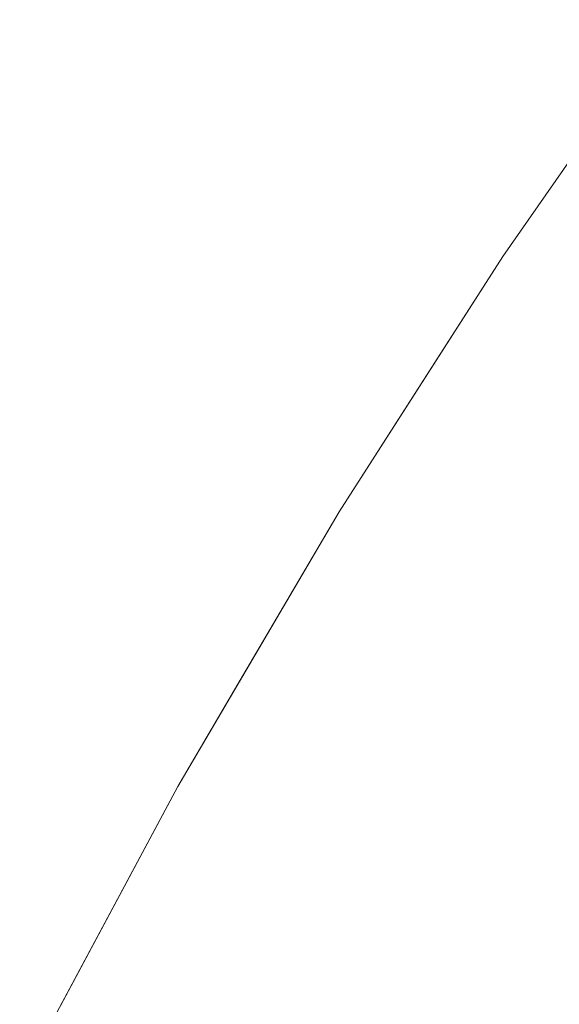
# Model space of a CAD drawing. Header units: centimetres. Extents: x -17.1 to 18.2, y 3.4 to 5.2.
# Tile 63 of 256: x -17.07276 to -17.06622, y 5.16221 to 5.17414. Entities that reach past the tile are written whole.
import ezdxf

# ---------------------------------------------------------------- set-up
doc = ezdxf.new("R2010")
doc.units = ezdxf.units.CM
doc.header["$LTSCALE"] = 2.54
doc.layers.add('Lucido design-1', color=7, linetype='Continuous')

# ---------------------------------------------------------------- blocks, each defined once
blk = doc.blocks.new('Gruppo-4-1')
at = {"color": 7, "linetype": 'Continuous', "lineweight": 9}
for points, invisible_edges in [([(-17.064906, 5.174141, -1872.915514), (-17.066907, 5.171271, -1872.915514), (-17.066907, 5.171271, -1872.315514), (-17.065193, 5.17373, -1872.315514)], 10), ([(-17.066474, 5.171845, -1872.918638), (-17.066907, 5.171271, -1872.915514), (-17.064906, 5.174141, -1872.915514), (-17.065178, 5.173699, -1872.918638)], 13), ([(-17.065193, 5.17373, -1872.315514), (-17.066907, 5.171271, -1872.315514), (-17.066474, 5.171845, -1872.31239), (-17.065178, 5.173699, -1872.31239)], 14), ([(-17.065178, 5.173699, -1872.31239), (-17.066474, 5.171845, -1872.31239), (-17.066407, 5.17174, -1872.30927), (-17.065112, 5.173591, -1872.30927)], 15), ([(-17.065178, 5.173699, -1872.918638), (-17.065112, 5.173591, -1872.921758), (-17.066407, 5.17174, -1872.921758), (-17.066474, 5.171845, -1872.918638)], 15), ([(-17.065112, 5.173591, -1872.30927), (-17.066407, 5.17174, -1872.30927), (-17.066294, 5.171566, -1872.30616), (-17.065003, 5.173412, -1872.30616)], 15), ([(-17.066294, 5.171566, -1872.924868), (-17.066407, 5.17174, -1872.921758), (-17.065112, 5.173591, -1872.921758), (-17.065003, 5.173412, -1872.924868)], 15), ([(-17.065003, 5.173412, -1872.30616), (-17.066294, 5.171566, -1872.30616), (-17.066137, 5.171322, -1872.303063), (-17.064851, 5.173162, -1872.303063)], 15), ([(-17.065003, 5.173412, -1872.924868), (-17.064851, 5.173162, -1872.927965), (-17.066137, 5.171322, -1872.927965), (-17.066294, 5.171566, -1872.924868)], 15), ([(-17.067723, 5.16996, -1872.31239), (-17.066474, 5.171845, -1872.31239), (-17.066907, 5.171271, -1872.315514)], 11), ([(-17.067654, 5.169858, -1872.30927), (-17.066407, 5.17174, -1872.30927), (-17.066474, 5.171845, -1872.31239), (-17.067723, 5.16996, -1872.31239)], 15), ([(-17.067723, 5.16996, -1872.918638), (-17.066907, 5.171271, -1872.915514), (-17.066474, 5.171845, -1872.918638)], 11), ([(-17.066474, 5.171845, -1872.918638), (-17.066407, 5.17174, -1872.921758), (-17.067654, 5.169858, -1872.921758), (-17.067723, 5.16996, -1872.918638)], 15), ([(-17.067538, 5.169688, -1872.30616), (-17.066294, 5.171566, -1872.30616), (-17.066407, 5.17174, -1872.30927), (-17.067654, 5.169858, -1872.30927)], 15), ([(-17.067538, 5.169688, -1872.924868), (-17.067654, 5.169858, -1872.921758), (-17.066407, 5.17174, -1872.921758), (-17.066294, 5.171566, -1872.924868)], 15), ([(-17.067377, 5.169451, -1872.303063), (-17.066137, 5.171322, -1872.303063), (-17.066294, 5.171566, -1872.30616), (-17.067538, 5.169688, -1872.30616)], 15), ([(-17.066294, 5.171566, -1872.924868), (-17.066137, 5.171322, -1872.927965), (-17.067377, 5.169451, -1872.927965), (-17.067538, 5.169688, -1872.924868)], 15), ([(-17.067171, 5.169148, -1872.299984), (-17.065936, 5.171011, -1872.299984), (-17.066137, 5.171322, -1872.303063), (-17.067377, 5.169451, -1872.303063)], 15), ([(-17.067171, 5.169148, -1872.931044), (-17.067377, 5.169451, -1872.927965), (-17.066137, 5.171322, -1872.927965), (-17.065936, 5.171011, -1872.931044)], 15), ([(-17.066907, 5.171271, -1872.915514), (-17.06889, 5.168176, -1872.915514), (-17.06889, 5.168176, -1872.315514), (-17.067731, 5.169985, -1872.315514)], 10), ([(-17.06889, 5.168176, -1872.915514), (-17.066907, 5.171271, -1872.915514), (-17.067723, 5.16996, -1872.918638)], 10), ([(-17.066907, 5.171271, -1872.315514), (-17.067731, 5.169985, -1872.315514), (-17.067723, 5.16996, -1872.31239)], 10), ([(-17.067731, 5.169985, -1872.315514), (-17.066907, 5.171271, -1872.315514), (-17.066907, 5.171271, -1872.915514)], 10), ([(-17.06692, 5.168778, -1872.296927), (-17.065692, 5.170631, -1872.296927), (-17.065936, 5.171011, -1872.299984), (-17.067171, 5.169148, -1872.299984)], 15), ([(-17.065936, 5.171011, -1872.931044), (-17.065692, 5.170631, -1872.934101), (-17.06692, 5.168778, -1872.934101), (-17.067171, 5.169148, -1872.931044)], 15), ([(-17.066625, 5.168345, -1872.293898), (-17.065405, 5.170186, -1872.293898), (-17.065692, 5.170631, -1872.296927), (-17.06692, 5.168778, -1872.296927)], 15), ([(-17.066625, 5.168345, -1872.93713), (-17.06692, 5.168778, -1872.934101), (-17.065692, 5.170631, -1872.934101), (-17.065405, 5.170186, -1872.93713)], 15), ([(-17.066287, 5.167847, -1872.290899), (-17.065075, 5.169675, -1872.290899), (-17.065405, 5.170186, -1872.293898), (-17.066625, 5.168345, -1872.293898)], 15), ([(-17.065405, 5.170186, -1872.93713), (-17.065075, 5.169675, -1872.940129), (-17.066287, 5.167847, -1872.940129), (-17.066625, 5.168345, -1872.93713)], 15), ([(-17.067731, 5.169985, -1872.315514), (-17.06889, 5.168176, -1872.315514), (-17.068925, 5.168048, -1872.31239), (-17.067723, 5.16996, -1872.31239)], 14), ([(-17.067723, 5.16996, -1872.31239), (-17.068925, 5.168048, -1872.31239), (-17.068854, 5.167948, -1872.30927), (-17.067654, 5.169858, -1872.30927)], 15), ([(-17.067723, 5.16996, -1872.918638), (-17.068925, 5.168048, -1872.918638), (-17.06889, 5.168176, -1872.915514)], 11), ([(-17.067723, 5.16996, -1872.918638), (-17.067654, 5.169858, -1872.921758), (-17.068854, 5.167948, -1872.921758), (-17.068925, 5.168048, -1872.918638)], 15), ([(-17.067654, 5.169858, -1872.30927), (-17.068854, 5.167948, -1872.30927), (-17.068735, 5.167783, -1872.30616), (-17.067538, 5.169688, -1872.30616)], 15), ([(-17.068735, 5.167783, -1872.924868), (-17.068854, 5.167948, -1872.921758), (-17.067654, 5.169858, -1872.921758), (-17.067538, 5.169688, -1872.924868)], 15), ([(-17.067538, 5.169688, -1872.30616), (-17.068735, 5.167783, -1872.30616), (-17.06857, 5.167553, -1872.303063), (-17.067377, 5.169451, -1872.303063)], 15), ([(-17.067538, 5.169688, -1872.924868), (-17.067377, 5.169451, -1872.927965), (-17.06857, 5.167553, -1872.927965), (-17.068735, 5.167783, -1872.924868)], 15), ([(-17.065906, 5.167288, -1872.287934), (-17.064705, 5.169101, -1872.287934), (-17.065075, 5.169675, -1872.290899), (-17.066287, 5.167847, -1872.290899)], 15), ([(-17.065906, 5.167288, -1872.943094), (-17.066287, 5.167847, -1872.940129), (-17.065075, 5.169675, -1872.940129), (-17.064705, 5.169101, -1872.943094)], 15), ([(-17.067377, 5.169451, -1872.303063), (-17.06857, 5.167553, -1872.303063), (-17.068359, 5.167257, -1872.299984), (-17.067171, 5.169148, -1872.299984)], 15), ([(-17.068359, 5.167257, -1872.931044), (-17.06857, 5.167553, -1872.927965), (-17.067377, 5.169451, -1872.927965), (-17.067171, 5.169148, -1872.931044)], 15), ([(-17.067171, 5.169148, -1872.299984), (-17.068359, 5.167257, -1872.299984), (-17.068101, 5.166898, -1872.296927), (-17.06692, 5.168778, -1872.296927)], 15), ([(-17.067171, 5.169148, -1872.931044), (-17.06692, 5.168778, -1872.934101), (-17.068101, 5.166898, -1872.934101), (-17.068359, 5.167257, -1872.931044)], 15), ([(-17.06692, 5.168778, -1872.296927), (-17.068101, 5.166898, -1872.296927), (-17.067799, 5.166476, -1872.293898), (-17.066625, 5.168345, -1872.293898)], 15), ([(-17.067799, 5.166476, -1872.93713), (-17.068101, 5.166898, -1872.934101), (-17.06692, 5.168778, -1872.934101), (-17.066625, 5.168345, -1872.93713)], 15), ([(-17.066625, 5.168345, -1872.293898), (-17.067799, 5.166476, -1872.293898), (-17.067452, 5.165993, -1872.290899), (-17.066287, 5.167847, -1872.290899)], 15), ([(-17.066625, 5.168345, -1872.93713), (-17.066287, 5.167847, -1872.940129), (-17.067452, 5.165993, -1872.940129), (-17.067799, 5.166476, -1872.93713)], 15), ([(-17.070089, 5.166134, -1872.315514), (-17.06889, 5.168176, -1872.315514), (-17.06889, 5.168176, -1872.915514), (-17.070845, 5.164845, -1872.915514)], 10), ([(-17.07008, 5.166111, -1872.918638), (-17.070845, 5.164845, -1872.915514), (-17.06889, 5.168176, -1872.915514), (-17.068925, 5.168048, -1872.918638)], 13), ([(-17.07008, 5.166111, -1872.31239), (-17.068925, 5.168048, -1872.31239), (-17.06889, 5.168176, -1872.315514), (-17.070089, 5.166134, -1872.315514)], 11), ([(-17.070007, 5.166014, -1872.30927), (-17.068854, 5.167948, -1872.30927), (-17.068925, 5.168048, -1872.31239), (-17.07008, 5.166111, -1872.31239)], 15), ([(-17.068925, 5.168048, -1872.918638), (-17.068854, 5.167948, -1872.921758), (-17.070007, 5.166014, -1872.921758), (-17.07008, 5.166111, -1872.918638)], 15), ([(-17.069886, 5.165854, -1872.30616), (-17.068735, 5.167783, -1872.30616), (-17.068854, 5.167948, -1872.30927), (-17.070007, 5.166014, -1872.30927)], 15), ([(-17.069886, 5.165854, -1872.924868), (-17.070007, 5.166014, -1872.921758), (-17.068854, 5.167948, -1872.921758), (-17.068735, 5.167783, -1872.924868)], 15), ([(-17.066287, 5.167847, -1872.290899), (-17.067452, 5.165993, -1872.290899), (-17.067062, 5.165449, -1872.287934), (-17.065906, 5.167288, -1872.287934)], 15), ([(-17.067062, 5.165449, -1872.943094), (-17.067452, 5.165993, -1872.940129), (-17.066287, 5.167847, -1872.940129), (-17.065906, 5.167288, -1872.943094)], 15), ([(-17.069717, 5.16563, -1872.303063), (-17.06857, 5.167553, -1872.303063), (-17.068735, 5.167783, -1872.30616), (-17.069886, 5.165854, -1872.30616)], 15), ([(-17.068735, 5.167783, -1872.924868), (-17.06857, 5.167553, -1872.927965), (-17.069717, 5.16563, -1872.927965), (-17.069886, 5.165854, -1872.924868)], 15), ([(-17.0695, 5.165343, -1872.299984), (-17.068359, 5.167257, -1872.299984), (-17.06857, 5.167553, -1872.303063), (-17.069717, 5.16563, -1872.303063)], 15), ([(-17.0695, 5.165343, -1872.931044), (-17.069717, 5.16563, -1872.927965), (-17.06857, 5.167553, -1872.927965), (-17.068359, 5.167257, -1872.931044)], 15), ([(-17.069237, 5.164994, -1872.296927), (-17.068101, 5.166898, -1872.296927), (-17.068359, 5.167257, -1872.299984), (-17.0695, 5.165343, -1872.299984)], 15), ([(-17.068359, 5.167257, -1872.931044), (-17.068101, 5.166898, -1872.934101), (-17.069237, 5.164994, -1872.934101), (-17.0695, 5.165343, -1872.931044)], 15), ([(-17.065906, 5.167288, -1872.287934), (-17.067062, 5.165449, -1872.287934), (-17.06663, 5.164846, -1872.285009), (-17.065485, 5.166668, -1872.285009)], 15), ([(-17.065906, 5.167288, -1872.943094), (-17.065485, 5.166668, -1872.946019), (-17.06663, 5.164846, -1872.946019), (-17.067062, 5.165449, -1872.943094)], 15), ([(-17.068927, 5.164584, -1872.293898), (-17.067799, 5.166476, -1872.293898), (-17.068101, 5.166898, -1872.296927), (-17.069237, 5.164994, -1872.296927)], 15), ([(-17.068927, 5.164584, -1872.93713), (-17.069237, 5.164994, -1872.934101), (-17.068101, 5.166898, -1872.934101), (-17.067799, 5.166476, -1872.93713)], 15), ([(-17.065485, 5.166668, -1872.285009), (-17.06663, 5.164846, -1872.285009), (-17.066157, 5.164186, -1872.282125), (-17.065024, 5.16599, -1872.282125)], 15), ([(-17.066157, 5.164186, -1872.948903), (-17.06663, 5.164846, -1872.946019), (-17.065485, 5.166668, -1872.946019), (-17.065024, 5.16599, -1872.948903)], 15), ([(-17.068572, 5.164114, -1872.290899), (-17.067452, 5.165993, -1872.290899), (-17.067799, 5.166476, -1872.293898), (-17.068927, 5.164584, -1872.293898)], 15), ([(-17.067799, 5.166476, -1872.93713), (-17.067452, 5.165993, -1872.940129), (-17.068572, 5.164114, -1872.940129), (-17.068927, 5.164584, -1872.93713)], 15), ([(-17.07008, 5.166111, -1872.31239), (-17.071188, 5.164152, -1872.31239), (-17.071114, 5.164058, -1872.30927), (-17.070007, 5.166014, -1872.30927)], 15), ([(-17.070845, 5.164845, -1872.315514), (-17.071188, 5.164152, -1872.31239), (-17.07008, 5.166111, -1872.31239)], 11), ([(-17.071188, 5.164152, -1872.918638), (-17.070845, 5.164845, -1872.915514), (-17.07008, 5.166111, -1872.918638)], 11), ([(-17.07008, 5.166111, -1872.918638), (-17.070007, 5.166014, -1872.921758), (-17.071114, 5.164058, -1872.921758), (-17.071188, 5.164152, -1872.918638)], 15), ([(-17.07008, 5.166111, -1872.31239), (-17.070089, 5.166134, -1872.315514), (-17.070845, 5.164845, -1872.315514)], 9), ([(-17.070845, 5.164845, -1872.915514), (-17.070845, 5.164845, -1872.315514), (-17.070089, 5.166134, -1872.315514)], 9), ([(-17.070007, 5.166014, -1872.30927), (-17.071114, 5.164058, -1872.30927), (-17.07099, 5.163903, -1872.30616), (-17.069886, 5.165854, -1872.30616)], 15), ([(-17.07099, 5.163903, -1872.924868), (-17.071114, 5.164058, -1872.921758), (-17.070007, 5.166014, -1872.921758), (-17.069886, 5.165854, -1872.924868)], 15), ([(-17.068173, 5.163586, -1872.287934), (-17.067062, 5.165449, -1872.287934), (-17.067452, 5.165993, -1872.290899), (-17.068572, 5.164114, -1872.290899)], 15), ([(-17.068173, 5.163586, -1872.943094), (-17.068572, 5.164114, -1872.940129), (-17.067452, 5.165993, -1872.940129), (-17.067062, 5.165449, -1872.943094)], 15), ([(-17.069886, 5.165854, -1872.30616), (-17.07099, 5.163903, -1872.30616), (-17.070817, 5.163685, -1872.303063), (-17.069717, 5.16563, -1872.303063)], 15), ([(-17.069886, 5.165854, -1872.924868), (-17.069717, 5.16563, -1872.927965), (-17.070817, 5.163685, -1872.927965), (-17.07099, 5.163903, -1872.924868)], 15), ([(-17.069717, 5.16563, -1872.303063), (-17.070817, 5.163685, -1872.303063), (-17.070595, 5.163407, -1872.299984), (-17.0695, 5.165343, -1872.299984)], 15), ([(-17.070595, 5.163407, -1872.931044), (-17.070817, 5.163685, -1872.927965), (-17.069717, 5.16563, -1872.927965), (-17.0695, 5.165343, -1872.931044)], 15), ([(-17.067731, 5.163, -1872.285009), (-17.06663, 5.164846, -1872.285009), (-17.067062, 5.165449, -1872.287934), (-17.068173, 5.163586, -1872.287934)], 15), ([(-17.067062, 5.165449, -1872.943094), (-17.06663, 5.164846, -1872.946019), (-17.067731, 5.163, -1872.946019), (-17.068173, 5.163586, -1872.943094)], 15), ([(-17.0695, 5.165343, -1872.299984), (-17.070595, 5.163407, -1872.299984), (-17.070326, 5.163068, -1872.296927), (-17.069237, 5.164994, -1872.296927)], 15), ([(-17.0695, 5.165343, -1872.931044), (-17.069237, 5.164994, -1872.934101), (-17.070326, 5.163068, -1872.934101), (-17.070595, 5.163407, -1872.931044)], 15), ([(-17.069237, 5.164994, -1872.296927), (-17.070326, 5.163068, -1872.296927), (-17.070009, 5.162671, -1872.293898), (-17.068927, 5.164584, -1872.293898)], 15), ([(-17.070009, 5.162671, -1872.93713), (-17.070326, 5.163068, -1872.934101), (-17.069237, 5.164994, -1872.934101), (-17.068927, 5.164584, -1872.93713)], 15), ([(-17.072262, 5.162198, -1872.315514), (-17.070845, 5.164845, -1872.315514), (-17.070845, 5.164845, -1872.915514), (-17.072759, 5.161269, -1872.915514)], 10), ([(-17.072759, 5.161269, -1872.915514), (-17.070845, 5.164845, -1872.915514), (-17.071188, 5.164152, -1872.918638), (-17.07225, 5.162175, -1872.918638)], 14), ([(-17.07225, 5.162175, -1872.31239), (-17.071188, 5.164152, -1872.31239), (-17.070845, 5.164845, -1872.315514), (-17.072262, 5.162198, -1872.315514)], 11), ([(-17.067247, 5.162359, -1872.282125), (-17.066157, 5.164186, -1872.282125), (-17.06663, 5.164846, -1872.285009), (-17.067731, 5.163, -1872.285009)], 15), ([(-17.067247, 5.162359, -1872.948903), (-17.067731, 5.163, -1872.946019), (-17.06663, 5.164846, -1872.946019), (-17.066157, 5.164186, -1872.948903)], 15), ([(-17.068927, 5.164584, -1872.293898), (-17.070009, 5.162671, -1872.293898), (-17.069647, 5.162215, -1872.290899), (-17.068572, 5.164114, -1872.290899)], 15), ([(-17.068927, 5.164584, -1872.93713), (-17.068572, 5.164114, -1872.940129), (-17.069647, 5.162215, -1872.940129), (-17.070009, 5.162671, -1872.93713)], 15), ([(-17.072174, 5.162084, -1872.30927), (-17.071114, 5.164058, -1872.30927), (-17.071188, 5.164152, -1872.31239), (-17.07225, 5.162175, -1872.31239)], 15), ([(-17.07225, 5.162175, -1872.918638), (-17.071188, 5.164152, -1872.918638), (-17.071114, 5.164058, -1872.921758), (-17.072174, 5.162084, -1872.921758)], 15), ([(-17.066722, 5.161664, -1872.279288), (-17.065645, 5.163471, -1872.279288), (-17.066157, 5.164186, -1872.282125), (-17.067247, 5.162359, -1872.282125)], 15), ([(-17.066157, 5.164186, -1872.948903), (-17.065645, 5.163471, -1872.95174), (-17.066722, 5.161664, -1872.95174), (-17.067247, 5.162359, -1872.948903)], 15), ([(-17.072047, 5.161933, -1872.30616), (-17.07099, 5.163903, -1872.30616), (-17.071114, 5.164058, -1872.30927), (-17.072174, 5.162084, -1872.30927)], 15), ([(-17.072174, 5.162084, -1872.921758), (-17.071114, 5.164058, -1872.921758), (-17.07099, 5.163903, -1872.924868), (-17.072047, 5.161933, -1872.924868)], 15), ([(-17.068572, 5.164114, -1872.290899), (-17.069647, 5.162215, -1872.290899), (-17.069239, 5.161702, -1872.287934), (-17.068173, 5.163586, -1872.287934)], 15), ([(-17.069239, 5.161702, -1872.943094), (-17.069647, 5.162215, -1872.940129), (-17.068572, 5.164114, -1872.940129), (-17.068173, 5.163586, -1872.943094)], 15), ([(-17.071871, 5.161723, -1872.303063), (-17.070817, 5.163685, -1872.303063), (-17.07099, 5.163903, -1872.30616), (-17.072047, 5.161933, -1872.30616)], 15), ([(-17.072047, 5.161933, -1872.924868), (-17.07099, 5.163903, -1872.924868), (-17.070817, 5.163685, -1872.927965), (-17.071871, 5.161723, -1872.927965)], 15), ([(-17.071645, 5.161453, -1872.299984), (-17.070595, 5.163407, -1872.299984), (-17.070817, 5.163685, -1872.303063), (-17.071871, 5.161723, -1872.303063)], 15), ([(-17.071871, 5.161723, -1872.927965), (-17.070817, 5.163685, -1872.927965), (-17.070595, 5.163407, -1872.931044), (-17.071645, 5.161453, -1872.931044)], 15), ([(-17.068173, 5.163586, -1872.287934), (-17.069239, 5.161702, -1872.287934), (-17.068787, 5.161134, -1872.285009), (-17.067731, 5.163, -1872.285009)], 15), ([(-17.068173, 5.163586, -1872.943094), (-17.067731, 5.163, -1872.946019), (-17.068787, 5.161134, -1872.946019), (-17.069239, 5.161702, -1872.943094)], 15), ([(-17.07137, 5.161125, -1872.296927), (-17.070326, 5.163068, -1872.296927), (-17.070595, 5.163407, -1872.299984), (-17.071645, 5.161453, -1872.299984)], 15), ([(-17.071645, 5.161453, -1872.931044), (-17.070595, 5.163407, -1872.931044), (-17.070326, 5.163068, -1872.934101), (-17.07137, 5.161125, -1872.934101)], 15), ([(-17.066158, 5.160918, -1872.276499), (-17.065094, 5.162702, -1872.276499), (-17.065645, 5.163471, -1872.279288), (-17.066722, 5.161664, -1872.279288)], 15), ([(-17.066158, 5.160918, -1872.954529), (-17.066722, 5.161664, -1872.95174), (-17.065645, 5.163471, -1872.95174), (-17.065094, 5.162702, -1872.954529)], 15), ([(-17.071047, 5.16074, -1872.293898), (-17.070009, 5.162671, -1872.293898), (-17.070326, 5.163068, -1872.296927), (-17.07137, 5.161125, -1872.296927)], 15), ([(-17.07137, 5.161125, -1872.934101), (-17.070326, 5.163068, -1872.934101), (-17.070009, 5.162671, -1872.93713), (-17.071047, 5.16074, -1872.93713)], 15), ([(-17.067731, 5.163, -1872.285009), (-17.068787, 5.161134, -1872.285009), (-17.068292, 5.160512, -1872.282125), (-17.067247, 5.162359, -1872.282125)], 15), ([(-17.068292, 5.160512, -1872.948903), (-17.068787, 5.161134, -1872.946019), (-17.067731, 5.163, -1872.946019), (-17.067247, 5.162359, -1872.948903)], 15), ([(-17.070676, 5.160298, -1872.290899), (-17.069647, 5.162215, -1872.290899), (-17.070009, 5.162671, -1872.293898), (-17.071047, 5.16074, -1872.293898)], 15), ([(-17.071047, 5.16074, -1872.93713), (-17.070009, 5.162671, -1872.93713), (-17.069647, 5.162215, -1872.940129), (-17.070676, 5.160298, -1872.940129)], 15), ([(-17.067247, 5.162359, -1872.282125), (-17.068292, 5.160512, -1872.282125), (-17.067755, 5.159838, -1872.279288), (-17.066722, 5.161664, -1872.279288)], 15), ([(-17.067247, 5.162359, -1872.948903), (-17.066722, 5.161664, -1872.95174), (-17.067755, 5.159838, -1872.95174), (-17.068292, 5.160512, -1872.948903)], 15), ([(-17.07026, 5.159801, -1872.287934), (-17.069239, 5.161702, -1872.287934), (-17.069647, 5.162215, -1872.290899), (-17.070676, 5.160298, -1872.290899)], 15), ([(-17.070676, 5.160298, -1872.940129), (-17.069647, 5.162215, -1872.940129), (-17.069239, 5.161702, -1872.943094), (-17.07026, 5.159801, -1872.943094)], 15)]:
    blk.add_3dface(points, dxfattribs=dict(at, invisible_edges=invisible_edges))
blk = doc.blocks.new('Gruppo-5-1')
at = {"color": 7}
blk.add_blockref('Gruppo-4-1', (0, 0), dxfattribs=at)

msp = doc.modelspace()

# ---------------------------------------------------------------- block references
at = {"layer": 'Lucido design-1', "color": 7}
msp.add_blockref('Gruppo-5-1', (0, 0), dxfattribs=at)

doc.saveas('drawing.dxf')
